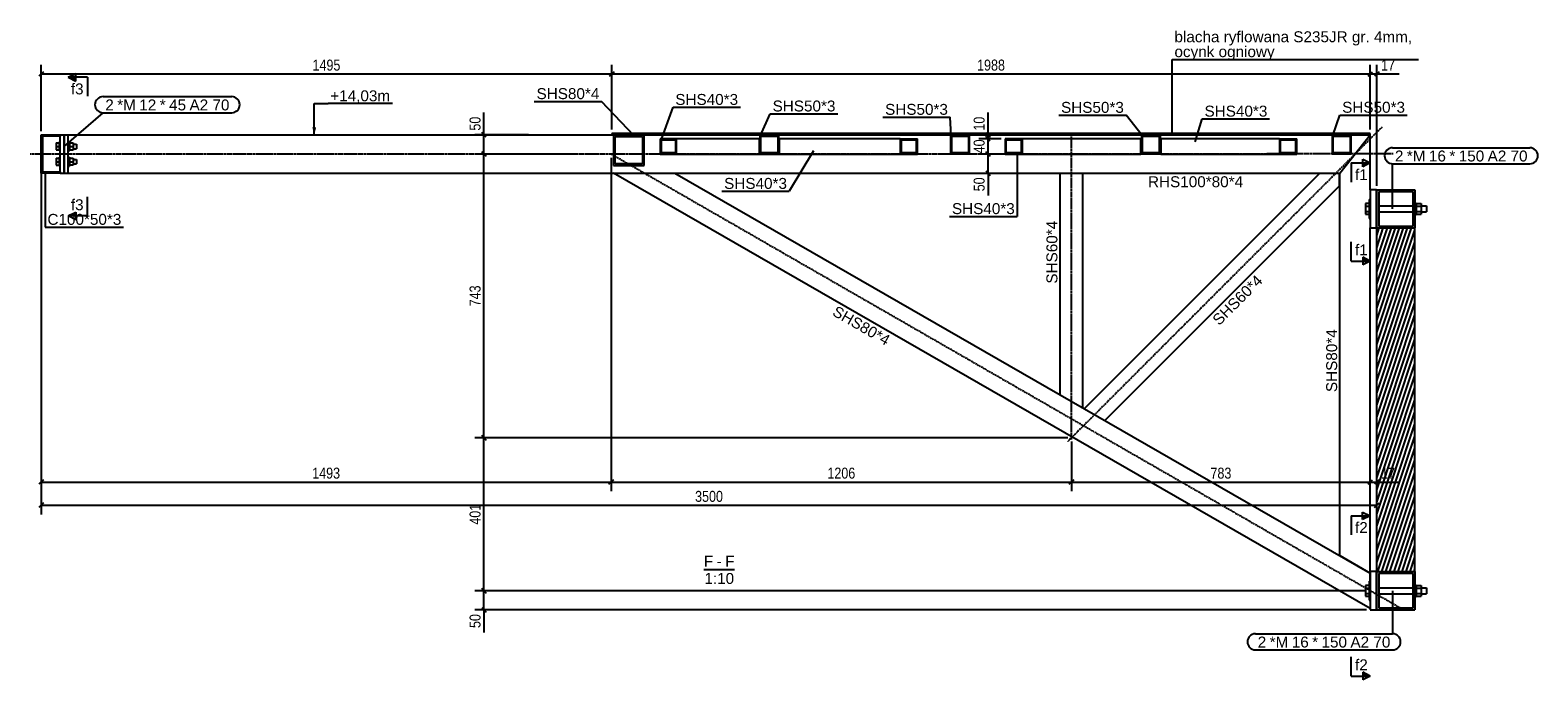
# Model space of a CAD drawing. Header units: millimetres. Extents: x 30 to 140409, y 21 to 10629.
# Tile 8 of 37: x 47699 to 51650, y 30 to 1732. Entities that reach past the tile are written whole.
import ezdxf

# ---------------------------------------------------------------- set-up
doc = ezdxf.new("R2010")
doc.units = ezdxf.units.MM
doc.linetypes.add('DXK_LINE_DOT3', pattern=[5.9187, 2.979, -0.9799, 0.9799, -0.9799])
doc.styles.add('Arial', font='ARIAL.TTF', dxfattribs={"height": 0.2})
doc.styles.add('Arial Narrow', font='ARIALN.TTF', dxfattribs={"height": 0.2})

# ---------------------------------------------------------------- blocks, each defined once
blk = doc.blocks.new('Unknown-19 - 25742')
at = {"color": 5}
blk.add_line((49465, 318.7), (49545.2, 318.7), dxfattribs=at)
at = {"color": 5, "style": 'Arial'}
for s, height, p in [('F', 28.7, (49465, 326.2)), ('-', 28.7, (49498.4, 326.2)), ('F', 28.7, (49520.7, 326.2)), ('1:10', 28.65, (49466.2, 281.2))]:
    blk.add_text(s, height=height, dxfattribs=at).set_placement(p)
blk = doc.blocks.new('Part-25759 - 25742')
at = {"color": 7}
for p, q in [((51131.4, 1357.5), (51211.4, 1457.5)), ((51211.4, 1313.7), (51211.4, 1457.5)), ((51131.4, 355.5), (51131.4, 1357.5)), ((51211.4, 313.4), (51211.4, 1213.7)), ((51131.4, 355.5), (51211.4, 309.6))]:
    blk.add_line(p, q, dxfattribs=at)
blk = doc.blocks.new('Part-25753 - 25742')
h = blk.add_hatch(color=6)
h.paths.add_polyline_path([(51328.4, 313.7), (51228.4, 313.7), (51228.4, 213.7), (51328.4, 213.7)])
h.paths.add_polyline_path([(51233.4, 218.7), (51233.4, 308.7), (51323.4, 308.7), (51323.4, 218.7)])
at = {"color": 7}
for p, q in [((51228.4, 313.7), (51328.4, 313.7)), ((51228.4, 213.7), (51228.4, 313.7)), ((51323.4, 308.7), (51233.4, 308.7)), ((51233.4, 308.7), (51233.4, 218.7)), ((51323.4, 218.7), (51323.4, 308.7)), ((51328.4, 313.7), (51328.4, 213.7)), ((51228.4, 213.7), (51328.4, 213.7)), ((51233.4, 218.7), (51323.4, 218.7))]:
    blk.add_line(p, q, dxfattribs=at)
blk = doc.blocks.new('Part-25754 - 25742')
h = blk.add_hatch(color=6)
h.paths.add_polyline_path([(51328.4, 1313.7), (51228.4, 1313.7), (51228.4, 1213.7), (51328.4, 1213.7)])
h.paths.add_polyline_path([(51233.4, 1218.7), (51233.4, 1308.7), (51323.4, 1308.7), (51323.4, 1218.7)])
at = {"color": 7}
for p, q in [((51228.4, 1313.7), (51328.4, 1313.7)), ((51228.4, 1213.7), (51228.4, 1313.7)), ((51323.4, 1308.7), (51233.4, 1308.7)), ((51233.4, 1308.7), (51233.4, 1218.7)), ((51323.4, 1218.7), (51323.4, 1308.7)), ((51328.4, 1313.7), (51328.4, 1213.7)), ((51228.4, 1213.7), (51328.4, 1213.7)), ((51233.4, 1218.7), (51323.4, 1218.7))]:
    blk.add_line(p, q, dxfattribs=at)
blk = doc.blocks.new('Part-25756 - 25742')
h = blk.add_hatch()
h.set_pattern_fill('', color=96, scale=10, angle=45, style=0, pattern_type=0)
h.set_pattern_definition([(71.56505, (59910.303, -4732.191), (-11.90625, -3.96875), [])])
h.paths.add_polyline_path([(51228.4, 313.7), (51328.4, 313.7), (51328.2, 1213.7), (51284.6, 1213.7), (51282.8, 1213.7), (51236.2, 1213.7), (51228.4, 1213.7), (51228.2, 1213.7)])
at = {"color": 96}
for p, q in [((51228.4, 313.7), (51228.2, 1213.7)), ((51228.2, 1213.7), (51228.4, 1213.7)), ((51328.4, 313.7), (51328.2, 1213.7))]:
    blk.add_line(p, q, dxfattribs=at)
blk = doc.blocks.new('Part-25757 - 25742')
at = {"color": 7}
for p, q in [((47799.4, 1457.4), (49223.4, 1457.4)), ((51131.4, 1357.5), (51211.4, 1457.5)), ((47799.4, 1357.4), (51131.4, 1357.5))]:
    blk.add_line(p, q, dxfattribs=at)
at = {"color": 8, "linetype": 'DXK_LINE_DOT3'}
blk.add_line((51271.4, 1407.5), (47699.4, 1407.4), dxfattribs=at)
blk = doc.blocks.new('Part-25758 - 25742')
at = {"color": 8, "linetype": 'DXK_LINE_DOT3'}
blk.add_line((51298, 213.6), (49221.8, 1407.3), dxfattribs=at)
at = {"color": 7}
for p, q in [((51211.4, 217.3), (49228.2, 1357.4)), ((49228.2, 1357.4), (49388.7, 1357.4)), ((49388.7, 1357.4), (51211.4, 309.6))]:
    blk.add_line(p, q, dxfattribs=at)
blk = doc.blocks.new('Part-25760 - 25742')
at = {"color": 8, "linetype": 'DXK_LINE_DOT3'}
blk.add_line((51242.1, 1478.2), (50418.3, 654.2), dxfattribs=at)
at = {"color": 7}
for p, q in [((50462, 740.4), (51079, 1357.5)), ((51130.4, 1324), (51130.4, 1357.5)), ((50515.9, 709.4), (51130.4, 1324))]:
    blk.add_line(p, q, dxfattribs=at)
blk = doc.blocks.new('Part-25761 - 25742')
at = {"color": 8, "linetype": 'DXK_LINE_DOT3'}
blk.add_line((50428.3, 659.8), (50428.2, 1457.5), dxfattribs=at)
at = {"color": 7}
for p, q in [((50398.3, 777), (50398.2, 1357.5)), ((50458.3, 742.5), (50458.2, 1357.5))]:
    blk.add_line(p, q, dxfattribs=at)
blk = doc.blocks.new('Part-25762 - 25742')
at = {"color": 7}
for p, q in [((51227.4, 1313.7), (51211.4, 1313.7)), ((51211.4, 1313.7), (51211.4, 1213.7)), ((51227.4, 1213.7), (51227.4, 1313.7)), ((51211.4, 1213.7), (51227.4, 1213.7))]:
    blk.add_line(p, q, dxfattribs=at)
blk = doc.blocks.new('Part-25771 - 25742')
at = {"color": 7}
for p, q in [((51227.4, 313.4), (51211.4, 313.4)), ((51211.4, 313.4), (51211.4, 213.4)), ((51227.4, 213.4), (51227.4, 313.4)), ((51211.4, 213.4), (51227.4, 213.4))]:
    blk.add_line(p, q, dxfattribs=at)
blk = doc.blocks.new('Bolt-25772 - 25742')
at = {"color": 136}
for p, q in [((51208.4, 277.3), (51198.4, 277.3)), ((51198.4, 277.3), (51198.4, 249.6)), ((51208.4, 288.4), (51208.4, 238.4)), ((51208.4, 288.4), (51211.4, 288.4)), ((51328.4, 278.4), (51331.4, 278.4)), ((51331.4, 278.4), (51331.4, 248.4)), ((51331.4, 277.3), (51344.4, 277.3)), ((51344.4, 277.3), (51344.4, 249.6)), ((51198.4, 270.3), (51208.4, 270.3)), ((51198.4, 256.5), (51208.4, 256.5)), ((51198.4, 249.6), (51208.4, 249.6)), ((51208.4, 238.4), (51211.4, 238.4)), ((51227.4, 271.4), (51228.4, 271.4)), ((51227.4, 255.4), (51228.4, 255.4)), ((51233.4, 271.4), (51323.4, 271.4)), ((51233.4, 255.4), (51323.4, 255.4)), ((51328.4, 248.4), (51331.4, 248.4)), ((51331.4, 270.4), (51344.4, 270.4)), ((51331.4, 256.5), (51344.4, 256.5)), ((51331.4, 249.6), (51344.4, 249.6)), ((51344.4, 271.4), (51358.4, 271.4)), ((51344.4, 255.4), (51358.4, 255.4)), ((51358.4, 271.4), (51358.4, 255.4))]:
    blk.add_line(p, q, dxfattribs=at)
blk = doc.blocks.new('Bolt-25774 - 25742')
at = {"color": 136}
for p, q in [((51208.4, 1277.6), (51198.4, 1277.6)), ((51198.4, 1277.6), (51198.4, 1249.9)), ((51198.4, 1270.6), (51208.4, 1270.6)), ((51208.4, 1288.7), (51208.4, 1238.7)), ((51208.4, 1288.7), (51211.4, 1288.7)), ((51227.4, 1271.7), (51228.4, 1271.7)), ((51233.4, 1271.7), (51323.4, 1271.7)), ((51328.4, 1278.7), (51331.4, 1278.7)), ((51331.4, 1278.7), (51331.4, 1248.7)), ((51331.4, 1277.6), (51344.4, 1277.6)), ((51331.4, 1270.7), (51344.4, 1270.7)), ((51344.4, 1277.6), (51344.4, 1249.9)), ((51344.4, 1271.7), (51358.4, 1271.7)), ((51358.4, 1271.7), (51358.4, 1255.7)), ((51198.4, 1256.8), (51208.4, 1256.8)), ((51198.4, 1249.9), (51208.4, 1249.9)), ((51208.4, 1238.7), (51211.4, 1238.7)), ((51227.4, 1255.7), (51228.4, 1255.7)), ((51233.4, 1255.7), (51323.4, 1255.7)), ((51328.4, 1248.7), (51331.4, 1248.7)), ((51331.4, 1256.8), (51344.4, 1256.8)), ((51331.4, 1249.9), (51344.4, 1249.9)), ((51344.4, 1255.7), (51358.4, 1255.7))]:
    blk.add_line(p, q, dxfattribs=at)
blk = doc.blocks.new('Part-25785 - 25742')
h = blk.add_hatch(color=6)
h.paths.add_polyline_path([(49308.4, 1457.4), (49228.4, 1457.4), (49228.4, 1377.4), (49308.4, 1377.4)])
h.paths.add_polyline_path([(49232.4, 1381.4), (49232.4, 1453.4), (49304.4, 1453.4), (49304.4, 1381.4)])
at = {"color": 7}
for p, q in [((49228.4, 1457.4), (49308.4, 1457.4)), ((49228.4, 1457.4), (49228.4, 1377.4)), ((49232.4, 1381.4), (49232.4, 1453.4)), ((49232.4, 1453.4), (49304.4, 1453.4)), ((49304.4, 1453.4), (49304.4, 1381.4)), ((49308.4, 1377.4), (49308.4, 1457.4)), ((49228.4, 1377.4), (49308.4, 1377.4)), ((49304.4, 1381.4), (49232.4, 1381.4))]:
    blk.add_line(p, q, dxfattribs=at)
blk = doc.blocks.new('Part-25786 - 25742')
h = blk.add_hatch(color=6)
h.paths.add_polyline_path([(51161.4, 1457.5), (51111.4, 1457.5), (51111.4, 1407.5), (51161.4, 1407.5)])
h.paths.add_polyline_path([(51114.4, 1410.5), (51114.4, 1454.5), (51158.4, 1454.5), (51158.4, 1410.5)])
at = {"color": 7}
for p, q in [((51111.4, 1457.5), (51161.4, 1457.5)), ((51111.4, 1457.5), (51111.4, 1407.5)), ((51114.4, 1410.5), (51114.4, 1454.5)), ((51114.4, 1454.5), (51158.4, 1454.5)), ((51158.4, 1454.5), (51158.4, 1410.5)), ((51161.4, 1407.5), (51161.4, 1457.5)), ((51111.4, 1407.5), (51161.4, 1407.5)), ((51158.4, 1410.5), (51114.4, 1410.5))]:
    blk.add_line(p, q, dxfattribs=at)
blk = doc.blocks.new('Part-25787 - 25742')
h = blk.add_hatch(color=6)
h.paths.add_polyline_path([(50661.4, 1457.5), (50611.4, 1457.5), (50611.4, 1407.5), (50661.4, 1407.5)])
h.paths.add_polyline_path([(50614.4, 1410.5), (50614.4, 1454.5), (50658.4, 1454.5), (50658.4, 1410.5)])
at = {"color": 7}
for p, q in [((50611.4, 1457.5), (50661.4, 1457.5)), ((50611.4, 1457.5), (50611.4, 1407.5)), ((50614.4, 1410.5), (50614.4, 1454.5)), ((50614.4, 1454.5), (50658.4, 1454.5)), ((50658.4, 1454.5), (50658.4, 1410.5)), ((50661.4, 1407.5), (50661.4, 1457.5)), ((50611.4, 1407.5), (50661.4, 1407.5)), ((50658.4, 1410.5), (50614.4, 1410.5))]:
    blk.add_line(p, q, dxfattribs=at)
blk = doc.blocks.new('Part-25788 - 25742')
h = blk.add_hatch(color=6)
h.paths.add_polyline_path([(49661.4, 1457.4), (49611.4, 1457.4), (49611.4, 1407.4), (49661.4, 1407.4)])
h.paths.add_polyline_path([(49614.4, 1410.4), (49614.4, 1454.4), (49658.4, 1454.4), (49658.4, 1410.4)])
at = {"color": 7}
for p, q in [((49611.4, 1457.4), (49661.4, 1457.4)), ((49611.4, 1457.4), (49611.4, 1407.4)), ((49614.4, 1410.4), (49614.4, 1454.4)), ((49614.4, 1454.4), (49658.4, 1454.4)), ((49658.4, 1454.4), (49658.4, 1410.4)), ((49661.4, 1407.4), (49661.4, 1457.4)), ((49611.4, 1407.4), (49661.4, 1407.4)), ((49658.4, 1410.4), (49614.4, 1410.4))]:
    blk.add_line(p, q, dxfattribs=at)
blk = doc.blocks.new('Part-25789 - 25742')
h = blk.add_hatch(color=6)
h.paths.add_polyline_path([(50161.4, 1457.5), (50111.4, 1457.5), (50111.4, 1407.5), (50161.4, 1407.5)])
h.paths.add_polyline_path([(50114.4, 1410.5), (50114.4, 1454.5), (50158.4, 1454.5), (50158.4, 1410.5)])
at = {"color": 7}
for p, q in [((50111.4, 1457.5), (50161.4, 1457.5)), ((50111.4, 1457.5), (50111.4, 1407.5)), ((50114.4, 1410.5), (50114.4, 1454.5)), ((50114.4, 1454.5), (50158.4, 1454.5)), ((50158.4, 1454.5), (50158.4, 1410.5)), ((50161.4, 1407.5), (50161.4, 1457.5)), ((50111.4, 1407.5), (50161.4, 1407.5)), ((50158.4, 1410.5), (50114.4, 1410.5))]:
    blk.add_line(p, q, dxfattribs=at)
blk = doc.blocks.new('Part-25802 - 25742')
blk.add_hatch(color=6).paths.add_polyline_path([(51211.4, 1461.5), (49223.4, 1461.4), (49223.4, 1457.4), (51211.4, 1457.5)])
at = {"color": 7}
for p, q in [((51211.4, 1461.5), (49223.4, 1461.4)), ((49223.4, 1461.4), (49223.4, 1457.4)), ((49223.4, 1457.4), (51211.4, 1457.5)), ((51211.4, 1457.5), (51211.4, 1461.5))]:
    blk.add_line(p, q, dxfattribs=at)
blk = doc.blocks.new('Part-25803 - 25742')
blk.add_hatch(color=6).paths.add_polyline_path([(47778.4, 1457.4), (47728.4, 1457.4), (47728.4, 1357.4), (47778.4, 1357.4), (47778.4, 1360.4), (47731.4, 1360.4), (47731.4, 1454.4), (47778.4, 1454.4)])
at = {"color": 7}
for p, q in [((47728.4, 1457.4), (47778.4, 1457.4)), ((47728.4, 1357.4), (47728.4, 1457.4)), ((47778.4, 1454.4), (47731.4, 1454.4)), ((47731.4, 1454.4), (47731.4, 1360.4)), ((47778.4, 1457.4), (47778.4, 1454.4)), ((47778.4, 1357.4), (47728.4, 1357.4)), ((47731.4, 1360.4), (47778.4, 1360.4)), ((47778.4, 1360.4), (47778.4, 1357.4))]:
    blk.add_line(p, q, dxfattribs=at)
blk = doc.blocks.new('Part-25805 - 25742')
at = {"color": 7}
for p, q in [((47778.4, 1457.4), (47788.4, 1457.4)), ((47778.4, 1360.4), (47778.4, 1454.4)), ((47788.4, 1357.4), (47788.4, 1457.4)), ((47778.4, 1357.4), (47788.4, 1357.4))]:
    blk.add_line(p, q, dxfattribs=at)
blk = doc.blocks.new('Part-25806 - 25742')
at = {"color": 7}
for p, q in [((47789.4, 1357.4), (47789.4, 1457.4)), ((47789.4, 1457.4), (47799.4, 1457.4)), ((47799.4, 1357.4), (47799.4, 1457.4)), ((47789.4, 1357.4), (47799.4, 1357.4))]:
    blk.add_line(p, q, dxfattribs=at)
blk = doc.blocks.new('Bolt-25807 - 25742')
at = {"color": 136}
for p, q in [((47767.9, 1436.4), (47775.4, 1436.4)), ((47767.9, 1436.4), (47767.9, 1418.4)), ((47767.9, 1427.4), (47775.4, 1427.4)), ((47775.4, 1439.4), (47775.4, 1415.4)), ((47775.4, 1439.4), (47778.4, 1439.4)), ((47788.4, 1433.4), (47789.4, 1433.4)), ((47799.4, 1439.4), (47802.4, 1439.4)), ((47802.4, 1439.4), (47802.4, 1415.4)), ((47802.4, 1436.9), (47812.4, 1436.9)), ((47802.4, 1427.4), (47812.4, 1427.4)), ((47812.4, 1436.9), (47812.4, 1417.9)), ((47812.4, 1433.4), (47820.4, 1433.4)), ((47820.4, 1433.4), (47820.4, 1421.4)), ((47767.9, 1418.4), (47775.4, 1418.4)), ((47767.9, 1396.4), (47775.4, 1396.4)), ((47767.9, 1396.4), (47767.9, 1378.4)), ((47767.9, 1387.4), (47775.4, 1387.4)), ((47775.4, 1415.4), (47778.4, 1415.4)), ((47775.4, 1399.4), (47775.4, 1375.4)), ((47775.4, 1399.4), (47778.4, 1399.4)), ((47788.4, 1421.4), (47789.4, 1421.4)), ((47788.4, 1393.4), (47789.4, 1393.4)), ((47799.4, 1415.4), (47802.4, 1415.4)), ((47799.4, 1399.4), (47802.4, 1399.4)), ((47812.4, 1417.9), (47802.4, 1417.9)), ((47802.4, 1399.4), (47802.4, 1375.4)), ((47802.4, 1396.9), (47812.4, 1396.9)), ((47802.4, 1387.4), (47812.4, 1387.4)), ((47812.4, 1421.4), (47820.4, 1421.4)), ((47812.4, 1396.9), (47812.4, 1377.9)), ((47812.4, 1393.4), (47820.4, 1393.4)), ((47820.4, 1393.4), (47820.4, 1381.4)), ((47767.9, 1378.4), (47775.4, 1378.4)), ((47775.4, 1375.4), (47778.4, 1375.4)), ((47788.4, 1381.4), (47789.4, 1381.4)), ((47799.4, 1375.4), (47802.4, 1375.4)), ((47812.4, 1377.9), (47802.4, 1377.9)), ((47812.4, 1381.4), (47820.4, 1381.4))]:
    blk.add_line(p, q, dxfattribs=at)
blk = doc.blocks.new('Part-25808 - 25742')
h = blk.add_hatch(color=6)
h.paths.add_polyline_path([(51018.6, 1447.4), (50973, 1447.4), (50973, 1407.4), (51018.6, 1407.4)])
h.paths.add_polyline_path([(50976.4, 1410.4), (50976.4, 1444.4), (51015.2, 1444.4), (51015.2, 1410.4)])
at = {"color": 7}
for p, q in [((50973, 1447.4), (50662.4, 1447.4)), ((50662.4, 1447.4), (50662.4, 1407.4)), ((50973, 1447.4), (51018.6, 1447.4)), ((50973, 1447.4), (50973, 1407.4)), ((50976.4, 1410.4), (50976.4, 1444.4)), ((50976.4, 1444.4), (51015.2, 1444.4)), ((51015.2, 1444.4), (51015.2, 1410.4)), ((51018.6, 1407.4), (51018.6, 1447.4)), ((50662.4, 1407.4), (50973, 1407.4)), ((50973, 1407.4), (51018.6, 1407.4)), ((51015.2, 1410.4), (50976.4, 1410.4))]:
    blk.add_line(p, q, dxfattribs=at)
blk = doc.blocks.new('Part-25809 - 25742')
h = blk.add_hatch(color=6)
h.paths.add_polyline_path([(50299.8, 1447.4), (50254.1, 1447.4), (50254.1, 1407.4), (50299.8, 1407.4)])
h.paths.add_polyline_path([(50257.5, 1410.4), (50257.5, 1444.4), (50296.3, 1444.4), (50296.3, 1410.4)])
at = {"color": 7}
for p, q in [((50299.8, 1447.4), (50254.1, 1447.4)), ((50254.1, 1447.4), (50254.1, 1407.4)), ((50257.5, 1410.4), (50257.5, 1444.4)), ((50257.5, 1444.4), (50296.3, 1444.4)), ((50296.3, 1444.4), (50296.3, 1410.4)), ((50610.4, 1447.4), (50299.8, 1447.4)), ((50299.8, 1407.4), (50299.8, 1447.4)), ((50610.4, 1407.4), (50610.4, 1447.4)), ((50254.1, 1407.4), (50299.8, 1407.4)), ((50296.3, 1410.4), (50257.5, 1410.4)), ((50299.8, 1407.4), (50610.4, 1407.4))]:
    blk.add_line(p, q, dxfattribs=at)
blk = doc.blocks.new('Part-25810 - 25742')
h = blk.add_hatch(color=6)
h.paths.add_polyline_path([(50024.6, 1447.4), (49979, 1447.4), (49979, 1407.4), (50024.6, 1407.4)])
h.paths.add_polyline_path([(49982.4, 1410.4), (49982.4, 1444.4), (50021.2, 1444.4), (50021.2, 1410.4)])
at = {"color": 7}
for p, q in [((49979, 1447.4), (49662.4, 1447.4)), ((49662.4, 1447.4), (49662.4, 1407.4)), ((49979, 1447.4), (50024.6, 1447.4)), ((49979, 1447.4), (49979, 1407.4)), ((49982.4, 1410.4), (49982.4, 1444.4)), ((49982.4, 1444.4), (50021.2, 1444.4)), ((50021.2, 1444.4), (50021.2, 1410.4)), ((50024.6, 1407.4), (50024.6, 1447.4)), ((49662.4, 1407.4), (49979, 1407.4)), ((49979, 1407.4), (50024.6, 1407.4)), ((50021.2, 1410.4), (49982.4, 1410.4))]:
    blk.add_line(p, q, dxfattribs=at)
blk = doc.blocks.new('Part-25811 - 25742')
h = blk.add_hatch(color=6)
h.paths.add_polyline_path([(49393.4, 1447.4), (49350.3, 1447.4), (49350.3, 1407.4), (49393.4, 1407.4)])
h.paths.add_polyline_path([(49353.5, 1410.4), (49353.5, 1444.4), (49390.2, 1444.4), (49390.2, 1410.4)])
at = {"color": 7}
for p, q in [((49393.4, 1447.4), (49350.3, 1447.4)), ((49350.3, 1447.4), (49350.3, 1407.4)), ((49353.5, 1410.4), (49353.5, 1444.4)), ((49353.5, 1444.4), (49390.2, 1444.4)), ((49390.2, 1444.4), (49390.2, 1410.4)), ((49610.4, 1447.4), (49393.4, 1447.4)), ((49393.4, 1407.4), (49393.4, 1447.4)), ((49610.4, 1407.4), (49610.4, 1447.4)), ((49350.3, 1407.4), (49393.4, 1407.4)), ((49390.2, 1410.4), (49353.5, 1410.4)), ((49393.4, 1407.4), (49610.4, 1407.4))]:
    blk.add_line(p, q, dxfattribs=at)
blk = doc.blocks.new('StraightDimension-26273 - 25742')
at = {"color": 174}
for p, q in [((48888.6, 1457.4), (48888.6, 1516.4)), ((48888.6, 1457.4), (48888.6, 1516.4)), ((48894.6, 1451.4), (48882.6, 1463.4)), ((49005.3, 1457.4), (48864.6, 1457.4)), ((48888.6, 1407.4), (48888.6, 1457.4)), ((49131.3, 1407.4), (48864.6, 1407.4)), ((48882.6, 1413.4), (48894.6, 1401.4))]:
    blk.add_line(p, q, dxfattribs=at)
at = {"color": 30, "style": 'Arial Narrow'}
blk.add_text('50', height=28.63, rotation=90.0002, dxfattribs=at).set_placement((48879.6, 1468.7))
blk = doc.blocks.new('StraightDimension-26276 - 25742')
at = {"color": 174}
for p, q in [((51201.4, 263.4), (48864.6, 263.4)), ((48894.6, 257.4), (48882.6, 269.4)), ((48888.6, 213.4), (48888.6, 263.4)), ((51201.4, 213.4), (48864.6, 213.4)), ((48882.6, 219.4), (48894.6, 207.4)), ((48888.6, 213.4), (48888.6, 154.4)), ((48888.6, 213.4), (48888.6, 154.4))]:
    blk.add_line(p, q, dxfattribs=at)
at = {"color": 30, "style": 'Arial Narrow'}
blk.add_text('50', height=28.63, rotation=90.0002, dxfattribs=at).set_placement((48879.6, 165.7))
blk = doc.blocks.new('StraightDimension-28695 - 25742')
at = {"color": 174}
for p, q in [((49229.4, 1623.1), (49217.4, 1611.1)), ((49223.4, 1471.4), (49223.4, 1641.1)), ((51205.3, 1611.1), (51217.3, 1623.1)), ((51211.3, 1471.7), (51211.3, 1641.1)), ((49223.4, 1617.1), (51211.3, 1617.1))]:
    blk.add_line(p, q, dxfattribs=at)
at = {"color": 30, "style": 'Arial Narrow'}
blk.add_text('1988', height=28.63, dxfattribs=at).set_placement((50180.9, 1626.1))
blk = doc.blocks.new('StraightDimension-26390 - 25742')
at = {"color": 174}
for p, q in [((51205.4, 542.2), (51217.4, 554.2)), ((51211.4, 273.4), (51211.4, 572.2)), ((51234.4, 554.2), (51222.4, 542.2)), ((51228.4, 223.4), (51228.4, 572.2)), ((51211.4, 548.2), (51228.4, 548.2)), ((51228.4, 548.2), (51287.3, 548.2)), ((51228.4, 548.2), (51287.3, 548.2))]:
    blk.add_line(p, q, dxfattribs=at)
at = {"color": 30, "style": 'Arial Narrow'}
blk.add_text('17', height=28.63, dxfattribs=at).set_placement((51239.6, 557.2))
blk = doc.blocks.new('StraightDimension-26015 - 25742')
at = {"color": 174}
for p, q in [((50244.1, 1447.4), (50185.5, 1447.4)), ((50215.5, 1441.4), (50203.5, 1453.4)), ((50209.5, 1407.4), (50209.5, 1447.4)), ((50244.1, 1407.4), (50185.5, 1407.4)), ((50203.5, 1413.4), (50215.5, 1401.4))]:
    blk.add_line(p, q, dxfattribs=at)
at = {"color": 30, "style": 'Arial Narrow'}
blk.add_text('40', height=28.63, rotation=90.0002, dxfattribs=at).set_placement((50200.5, 1409.2))
blk = doc.blocks.new('StraightDimension-26014 - 25742')
at = {"color": 174}
for p, q in [((50209.5, 1457.5), (50209.5, 1516.4)), ((50209.5, 1457.5), (50209.5, 1516.4)), ((50203.5, 1463.5), (50215.5, 1451.5)), ((50231.7, 1457.5), (50185.5, 1457.5)), ((50244.1, 1447.4), (50185.5, 1447.4)), ((50215.5, 1441.4), (50203.5, 1453.4)), ((50209.5, 1447.4), (50209.5, 1457.5))]:
    blk.add_line(p, q, dxfattribs=at)
at = {"color": 30, "style": 'Arial Narrow'}
blk.add_text('10', height=28.63, rotation=90.0002, dxfattribs=at).set_placement((50200.5, 1468.7))
blk = doc.blocks.new('StraightDimension-26016 - 25742')
at = {"color": 174}
for p, q in [((50244.1, 1407.4), (50185.5, 1407.4)), ((50215.5, 1401.4), (50203.5, 1413.4)), ((50209.5, 1357.5), (50209.5, 1407.4)), ((50203.5, 1363.5), (50215.5, 1351.5)), ((50209.5, 1357.5), (50209.5, 1298.5)), ((50209.5, 1357.5), (50209.5, 1298.5)), ((50209.7, 1357.5), (50233.5, 1357.5))]:
    blk.add_line(p, q, dxfattribs=at)
at = {"color": 30, "style": 'Arial Narrow'}
blk.add_text('50', height=28.63, rotation=90.0002, dxfattribs=at).set_placement((50200.5, 1309.7))
blk = doc.blocks.new('StraightDimension-26275 - 25742')
at = {"color": 174}
for p, q in [((50418.3, 664.2), (48864.6, 664.2)), ((48894.6, 658.2), (48882.6, 670.2)), ((48888.6, 263.4), (48888.6, 664.2)), ((51201.4, 263.4), (48864.6, 263.4)), ((48882.6, 269.4), (48894.6, 257.4))]:
    blk.add_line(p, q, dxfattribs=at)
at = {"color": 30, "style": 'Arial Narrow'}
blk.add_text('401', height=28.63, rotation=90.0002, dxfattribs=at).set_placement((48879.6, 436.4))
blk = doc.blocks.new('StraightDimension-26274 - 25742')
at = {"color": 174}
for p, q in [((49131.3, 1407.4), (48864.6, 1407.4)), ((48894.6, 1401.4), (48882.6, 1413.4)), ((48888.6, 664.2), (48888.6, 1407.4)), ((50418.3, 664.2), (48864.6, 664.2)), ((48882.6, 670.2), (48894.6, 658.2))]:
    blk.add_line(p, q, dxfattribs=at)
at = {"color": 30, "style": 'Arial Narrow'}
blk.add_text('743', height=28.63, rotation=90.0002, dxfattribs=at).set_placement((48879.6, 1008.4))
blk = doc.blocks.new('StraightDimension-26391 - 25742')
at = {"color": 174}
for p, q in [((50428.3, 654.2), (50428.3, 524.2)), ((50434.3, 554.2), (50422.3, 542.2)), ((51205.4, 542.2), (51217.4, 554.2)), ((51211.4, 273.4), (51211.4, 572.2)), ((50428.3, 548.2), (51211.4, 548.2))]:
    blk.add_line(p, q, dxfattribs=at)
at = {"color": 30, "style": 'Arial Narrow'}
blk.add_text('783', height=28.63, dxfattribs=at).set_placement((50792.5, 557.2))
blk = doc.blocks.new('StraightDimension-26392 - 25742')
at = {"color": 174}
for p, q in [((49221.8, 1397.3), (49221.8, 524.2)), ((50428.3, 654.2), (50428.3, 524.2)), ((49227.8, 554.2), (49215.8, 542.2)), ((50422.3, 542.2), (50434.3, 554.2)), ((49221.8, 548.2), (50428.3, 548.2))]:
    blk.add_line(p, q, dxfattribs=at)
at = {"color": 30, "style": 'Arial Narrow'}
blk.add_text('1206', height=28.63, dxfattribs=at).set_placement((49788.6, 557.2))
blk = doc.blocks.new('StraightDimension-26393 - 25742')
at = {"color": 174}
for p, q in [((47728.4, 1397.3), (47728.4, 524.2)), ((49221.8, 1397.3), (49221.8, 524.2)), ((47734.4, 554.2), (47722.4, 542.2)), ((49215.8, 542.2), (49227.8, 554.2)), ((47728.4, 548.2), (49221.8, 548.2))]:
    blk.add_line(p, q, dxfattribs=at)
at = {"color": 30, "style": 'Arial Narrow'}
blk.add_text('1493', height=28.63, dxfattribs=at).set_placement((48438.6, 557.2))
blk = doc.blocks.new('StraightDimension-26458 - 25742')
at = {"color": 174}
for p, q in [((47728.4, 1347.4), (47728.4, 463.3)), ((47734.4, 493.3), (47722.4, 481.3)), ((47728.4, 487.3), (51228.4, 487.3)), ((51222.4, 481.3), (51234.4, 493.3)), ((51228.4, 223.4), (51228.4, 511.3))]:
    blk.add_line(p, q, dxfattribs=at)
at = {"color": 30, "style": 'Arial Narrow'}
blk.add_text('3500', height=28.63, dxfattribs=at).set_placement((49441.9, 496.3))
blk = doc.blocks.new('StraightDimension-28694 - 25742')
at = {"color": 174}
for p, q in [((51205.3, 1611.1), (51217.3, 1623.1)), ((51211.3, 1471.7), (51211.3, 1641.1)), ((51234.4, 1623.1), (51222.4, 1611.1)), ((51228.4, 1323.7), (51228.4, 1641.1)), ((51211.3, 1617.1), (51228.4, 1617.1)), ((51228.4, 1617.1), (51287.3, 1617.1)), ((51228.4, 1617.1), (51287.3, 1617.1))]:
    blk.add_line(p, q, dxfattribs=at)
at = {"color": 30, "style": 'Arial Narrow'}
blk.add_text('17', height=28.63, dxfattribs=at).set_placement((51239.6, 1626.1))
blk = doc.blocks.new('StraightDimension-28696 - 25742')
at = {"color": 174}
for p, q in [((47734.4, 1623.1), (47722.4, 1611.1)), ((47728.4, 1467.4), (47728.4, 1641.1)), ((49217.4, 1611.1), (49229.4, 1623.1)), ((49223.4, 1471.4), (49223.4, 1641.1)), ((47728.4, 1617.1), (49223.4, 1617.1))]:
    blk.add_line(p, q, dxfattribs=at)
at = {"color": 30, "style": 'Arial Narrow'}
blk.add_text('1495', height=28.63, dxfattribs=at).set_placement((48439.4, 1626.1))
blk = doc.blocks.new('Mark-25831 - 25742')
at = {"color": 30, "style": 'Arial'}
blk.add_text('SHS60*4', height=28.65, rotation=90.0002, dxfattribs=at).set_placement((50391.3, 1067.9))
blk = doc.blocks.new('Unknown-26471 - 25742')
blk.add_hatch(color=6).paths.add_polyline_path([(48448.9, 1477.4), (48443.9, 1457.4), (48438.9, 1477.4)])
at = {"color": 6}
for p, q in [((48443.9, 1457.4), (48443.9, 1539.6)), ((48443.9, 1539.6), (48479.9, 1539.6)), ((48648.7, 1539.6), (48479.9, 1539.6))]:
    blk.add_line(p, q, dxfattribs=at)
at = {"color": 6, "style": 'Arial'}
blk.add_text('+14,03m', height=28.65, dxfattribs=at).set_placement((48485.9, 1545.6))
blk = doc.blocks.new('Mark-25835 - 25742')
at = {"color": 136}
for p, q in [((51113.1, 1455.7), (51131.6, 1509.6)), ((51131.6, 1509.6), (51308.2, 1509.6))]:
    blk.add_line(p, q, dxfattribs=at)
at = {"color": 30, "style": 'Arial'}
blk.add_text('SHS50*3', height=28.65, dxfattribs=at).set_placement((51137.6, 1515.6))
blk = doc.blocks.new('Mark-25836 - 25742')
at = {"color": 136}
for p in [(50394.9, 1509.3), (50613.1, 1455.7)]:
    blk.add_line(p, (50571.4, 1509.3), dxfattribs=at)
at = {"color": 30, "style": 'Arial'}
blk.add_text('SHS50*3', height=28.65, dxfattribs=at).set_placement((50400.9, 1515.3))
blk = doc.blocks.new('Mark-25838 - 25742')
at = {"color": 136}
for p in [(49933.8, 1504.1), (50113.1, 1455.7)]:
    blk.add_line(p, (50110.4, 1504.1), dxfattribs=at)
at = {"color": 30, "style": 'Arial'}
blk.add_text('SHS50*3', height=28.65, dxfattribs=at).set_placement((49939.8, 1510.1))
blk = doc.blocks.new('Text-26159 - 25742')
at = {"color": 136}
for p, q in [((50692.1, 1461.5), (50692.1, 1655.3)), ((50692.1, 1655.3), (51337.8, 1655.3))]:
    blk.add_line(p, q, dxfattribs=at)
at = {"color": 30, "style": 'Arial'}
for s, p in [('blacha ryflowana S235JR gr. 4mm, ', (50698.1, 1700.3)), ('ocynk ogniowy', (50698.1, 1661.3))]:
    blk.add_text(s, height=28.652, dxfattribs=at).set_placement(p)
blk = doc.blocks.new('SectionMark-27851 - 25742')
for points in [[(51191.4, 1374.1), (51191.4, 1384.1), (51211.4, 1384.1)], [(51191.4, 1127.1), (51191.4, 1137.1), (51211.4, 1127.1)]]:
    blk.add_hatch(color=5).paths.add_polyline_path(points)
at = {"color": 5}
for p, q in [((51161.4, 1384.1), (51161.4, 1334.1)), ((51161.4, 1384.1), (51211.4, 1384.1)), ((51191.4, 1374.1), (51191.4, 1394.1)), ((51191.4, 1394.1), (51211.4, 1384.1)), ((51211.4, 1384.1), (51191.4, 1374.1)), ((51161.4, 1127.1), (51161.4, 1177.1)), ((51161.4, 1127.1), (51211.4, 1127.1)), ((51211.4, 1127.1), (51191.4, 1137.1)), ((51191.4, 1137.1), (51191.4, 1117.1)), ((51211.4, 1127.1), (51191.4, 1117.1))]:
    blk.add_line(p, q, dxfattribs=at)
at = {"color": 5, "style": 'Arial'}
for p in [(51171.4, 1339.1), (51171.4, 1142.1)]:
    blk.add_text('f1', height=28.65, dxfattribs=at).set_placement(p)
blk = doc.blocks.new('Mark-25843 - 25742')
at = {"color": 136}
for p, q in [((50752.3, 1439.1), (50770.9, 1499.5)), ((50770.9, 1499.5), (50947.5, 1499.5))]:
    blk.add_line(p, q, dxfattribs=at)
at = {"color": 30, "style": 'Arial'}
blk.add_text('SHS40*3', height=28.65, dxfattribs=at).set_placement((50776.9, 1505.5))
blk = doc.blocks.new('Mark-25849 - 25742')
at = {"color": 136}
for p, q in [((47890.3, 1557.7), (48227.6, 1557.7)), ((47788.9, 1427.4), (47890.3, 1515.7)), ((47890.3, 1515.7), (48227.6, 1515.7))]:
    blk.add_line(p, q, dxfattribs=at)
for centre, start, end in [((47890.3, 1536.7), 90, 270), ((48227.6, 1536.7), 270, 90)]:
    blk.add_arc(centre, 21, start, end, dxfattribs=at)
at = {"color": 30, "style": 'Arial'}
for s, height, p in [('2', 28.7, (47896.3, 1521.7)), ('*M', 28.65, (47927.5, 1521.7)), ('12', 28.65, (47985.4, 1521.7)), ('*', 28.7, (48038.9, 1521.7)), ('45', 28.65, (48063.5, 1521.7)), ('A2 70', 28.65, (48117, 1521.7))]:
    blk.add_text(s, height=height, dxfattribs=at).set_placement(p)
blk = doc.blocks.new('SectionMark-27882 - 25742')
for points in [[(51191.3, 449.6), (51191.3, 459.6), (51211.3, 459.6)], [(51191.4, 40), (51191.4, 50), (51211.4, 40)]]:
    blk.add_hatch(color=5).paths.add_polyline_path(points)
at = {"color": 5}
for p, q in [((51161.3, 459.6), (51161.3, 409.6)), ((51161.3, 459.6), (51211.3, 459.6)), ((51191.3, 449.6), (51191.3, 469.6)), ((51191.3, 469.6), (51211.3, 459.6)), ((51211.3, 459.6), (51191.3, 449.6)), ((51161.4, 40), (51161.4, 90)), ((51161.4, 40), (51211.4, 40)), ((51211.4, 40), (51191.4, 50)), ((51191.4, 50), (51191.4, 30)), ((51211.4, 40), (51191.4, 30))]:
    blk.add_line(p, q, dxfattribs=at)
at = {"color": 5, "style": 'Arial'}
for p in [(51171.3, 414.6), (51171.4, 55)]:
    blk.add_text('f2', height=28.65, rotation=0.0057, dxfattribs=at).set_placement(p)
blk = doc.blocks.new('Mark-25827 - 25742')
at = {"color": 30, "style": 'Arial'}
blk.add_text('RHS100*80*4', height=28.652, dxfattribs=at).set_placement((50628.8, 1320.5))
blk = doc.blocks.new('Mark-25828 - 25742')
at = {"color": 30, "style": 'Arial'}
blk.add_text('SHS80*4', height=28.65, rotation=-29.8969, dxfattribs=at).set_placement((49799.1, 986.5))
blk = doc.blocks.new('Mark-25829 - 25742')
at = {"color": 30, "style": 'Arial'}
blk.add_text('SHS80*4', height=28.65, rotation=90.0002, dxfattribs=at).set_placement((51124.4, 783.8))
blk = doc.blocks.new('Mark-25830 - 25742')
at = {"color": 30, "style": 'Arial'}
blk.add_text('SHS60*4', height=28.65, rotation=45.0116, dxfattribs=at).set_placement((50815.2, 956.5))
blk = doc.blocks.new('Mark-25834 - 25742')
at = {"color": 136}
for p in [(49020.4, 1545.3), (49282.1, 1455.2)]:
    blk.add_line(p, (49197, 1545.3), dxfattribs=at)
at = {"color": 30, "style": 'Arial'}
blk.add_text('SHS80*4', height=28.65, dxfattribs=at).set_placement((49026.4, 1551.3))
blk = doc.blocks.new('Mark-25837 - 25742')
at = {"color": 136}
for p, q in [((49613.1, 1455.7), (49639, 1512.9)), ((49639, 1512.9), (49815.6, 1512.9))]:
    blk.add_line(p, q, dxfattribs=at)
at = {"color": 30, "style": 'Arial'}
blk.add_text('SHS50*3', height=28.65, dxfattribs=at).set_placement((49645, 1518.9))
blk = doc.blocks.new('Mark-25844 - 25742')
at = {"color": 136}
for p in [(50285.6, 1407.4), (50109, 1244.1)]:
    blk.add_line(p, (50285.6, 1244.1), dxfattribs=at)
at = {"color": 30, "style": 'Arial'}
blk.add_text('SHS40*3', height=28.65, dxfattribs=at).set_placement((50115, 1250.1))
blk = doc.blocks.new('Mark-25845 - 25742')
at = {"color": 136}
for p in [(49752.3, 1415.7), (49512, 1310.1)]:
    blk.add_line(p, (49688.6, 1310.1), dxfattribs=at)
at = {"color": 30, "style": 'Arial'}
blk.add_text('SHS40*3', height=28.65, dxfattribs=at).set_placement((49518, 1316.1))
blk = doc.blocks.new('Mark-25846 - 25742')
at = {"color": 136}
for p, q in [((49351.9, 1441.4), (49384, 1530.1)), ((49384, 1530.1), (49560.6, 1530.1))]:
    blk.add_line(p, q, dxfattribs=at)
at = {"color": 30, "style": 'Arial'}
blk.add_text('SHS40*3', height=28.65, dxfattribs=at).set_placement((49390, 1536.1))
blk = doc.blocks.new('Mark-25847 - 25742')
at = {"color": 136}
for p, q in [((51269.9, 263.4), (51269.9, 150.6)), ((50910.3, 150.6), (51269.9, 150.6)), ((50910.3, 108.6), (51269.9, 108.6))]:
    blk.add_line(p, q, dxfattribs=at)
for centre, start, end in [((50910.3, 129.6), 90, 270), ((51269.9, 129.6), 270, 90)]:
    blk.add_arc(centre, 21, start, end, dxfattribs=at)
at = {"color": 30, "style": 'Arial'}
for s, height, p in [('2', 28.7, (50916.3, 114.6)), ('*M', 28.65, (50947.6, 114.6)), ('16', 28.65, (51005.5, 114.6)), ('*', 28.7, (51059, 114.6)), ('150', 28.65, (51083.5, 114.6)), ('A2 70', 28.65, (51159.3, 114.6))]:
    blk.add_text(s, height=height, dxfattribs=at).set_placement(p)
blk = doc.blocks.new('SectionMark-27904 - 25742')
for points in [[(47819.3, 1608.6), (47819.3, 1598.6), (47799.3, 1608.6)], [(47819.4, 1255.2), (47819.4, 1245.2), (47799.4, 1245.2)]]:
    blk.add_hatch(color=5).paths.add_polyline_path(points)
at = {"color": 5}
for p, q in [((47799.3, 1608.6), (47819.3, 1618.6)), ((47849.3, 1608.6), (47799.3, 1608.6)), ((47799.3, 1608.6), (47819.3, 1598.6)), ((47819.3, 1598.6), (47819.3, 1618.6)), ((47849.3, 1608.6), (47849.3, 1558.6)), ((47849.4, 1245.2), (47849.4, 1295.2)), ((47799.4, 1245.2), (47819.4, 1255.2)), ((47849.4, 1245.2), (47799.4, 1245.2)), ((47819.4, 1235.2), (47799.4, 1245.2)), ((47819.4, 1255.2), (47819.4, 1235.2))]:
    blk.add_line(p, q, dxfattribs=at)
at = {"color": 5, "style": 'Arial'}
for p in [(47806, 1563.6), (47806, 1260.2)]:
    blk.add_text('f3', height=28.65, rotation=0.0115, dxfattribs=at).set_placement(p)
blk = doc.blocks.new('Mark-25848 - 25742')
at = {"color": 136}
for p, q in [((51269.9, 1423.9), (51629.4, 1423.9)), ((51269.9, 1263.7), (51269.9, 1381.9)), ((51269.9, 1381.9), (51629.4, 1381.9))]:
    blk.add_line(p, q, dxfattribs=at)
for centre, start, end in [((51269.9, 1402.9), 90, 270), ((51629.4, 1402.9), 270, 90)]:
    blk.add_arc(centre, 21, start, end, dxfattribs=at)
at = {"color": 30, "style": 'Arial'}
for s, height, p in [('2', 28.7, (51275.9, 1387.9)), ('*M', 28.65, (51307.1, 1387.9)), ('16', 28.65, (51365, 1387.9)), ('*', 28.7, (51418.5, 1387.9)), ('150', 28.65, (51443.1, 1387.9)), ('A2 70', 28.65, (51518.8, 1387.9))]:
    blk.add_text(s, height=height, dxfattribs=at).set_placement(p)
blk = doc.blocks.new('Mark-25978 - 25742')
at = {"color": 136}
for p, q in [((47738.7, 1357.9), (47738.7, 1215.9)), ((47738.7, 1215.9), (47944.2, 1215.9))]:
    blk.add_line(p, q, dxfattribs=at)
at = {"color": 30, "style": 'Arial'}
blk.add_text('C100*50*3', height=28.65, dxfattribs=at).set_placement((47744.7, 1221.9))

msp = doc.modelspace()

# ---------------------------------------------------------------- block references
for name in ['Text-26159 - 25742', 'StraightDimension-28696 - 25742', 'StraightDimension-28695 - 25742', 'StraightDimension-28694 - 25742', 'SectionMark-27904 - 25742', 'Unknown-26471 - 25742', 'Mark-25834 - 25742', 'Mark-25849 - 25742', 'Mark-25846 - 25742', 'Mark-25837 - 25742', 'Mark-25838 - 25742', 'Mark-25836 - 25742', 'Mark-25835 - 25742', 'StraightDimension-26273 - 25742', 'StraightDimension-26014 - 25742', 'Mark-25843 - 25742', 'Part-25760 - 25742', 'Part-25757 - 25742', 'Part-25803 - 25742', 'Bolt-25807 - 25742', 'Part-25805 - 25742', 'Part-25806 - 25742', 'Part-25802 - 25742', 'Part-25785 - 25742', 'Part-25811 - 25742', 'Part-25788 - 25742', 'Part-25810 - 25742', 'Part-25789 - 25742', 'StraightDimension-26015 - 25742', 'Part-25809 - 25742', 'Part-25761 - 25742', 'Part-25787 - 25742', 'Part-25808 - 25742', 'Part-25786 - 25742', 'Part-25759 - 25742', 'Mark-25848 - 25742', 'StraightDimension-26393 - 25742', 'StraightDimension-26274 - 25742', 'StraightDimension-26392 - 25742', 'Part-25758 - 25742', 'Mark-25845 - 25742', 'Mark-25844 - 25742', 'StraightDimension-26016 - 25742', 'SectionMark-27851 - 25742', 'StraightDimension-26458 - 25742', 'Mark-25978 - 25742', 'Mark-25827 - 25742', 'Part-25762 - 25742', 'Part-25754 - 25742', 'Bolt-25774 - 25742', 'Mark-25831 - 25742', 'Part-25756 - 25742', 'Mark-25830 - 25742', 'Mark-25828 - 25742', 'Mark-25829 - 25742', 'StraightDimension-26275 - 25742', 'StraightDimension-26391 - 25742', 'StraightDimension-26390 - 25742', 'SectionMark-27882 - 25742', 'Unknown-19 - 25742', 'Bolt-25772 - 25742', 'Part-25771 - 25742', 'Part-25753 - 25742', 'StraightDimension-26276 - 25742', 'Mark-25847 - 25742']:
    msp.add_blockref(name, (0, 0))

doc.saveas('drawing.dxf')
